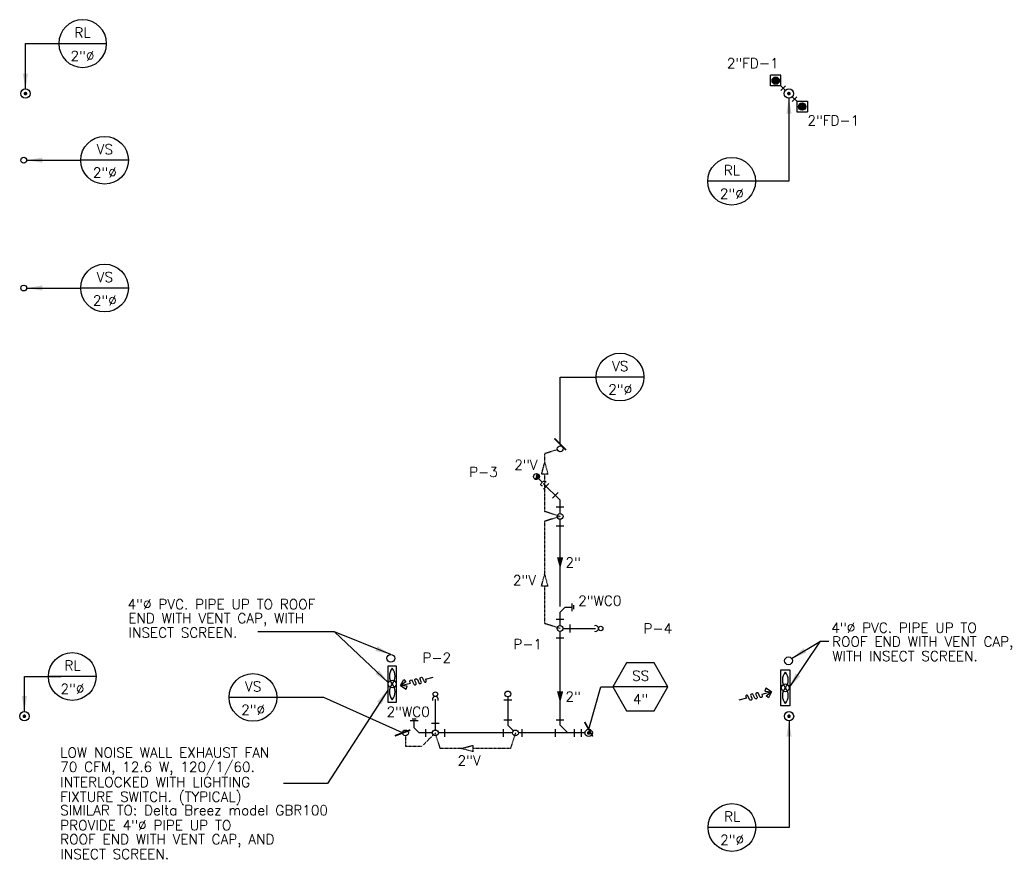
# Model space of a CAD drawing. Header units: inches. Extents: x -3803 to 26533, y -3756 to 2988.
# Tile 8 of 10: x 23988 to 24367, y 2450 to 2774. Entities that reach past the tile are written whole.
import ezdxf
from ezdxf.enums import TextEntityAlignment as Align

# ---------------------------------------------------------------- set-up
doc = ezdxf.new("R2010")
doc.units = ezdxf.units.IN
doc.header["$LTSCALE"] = 0.48
doc.header["$MEASUREMENT"] = 0
doc.linetypes.add('HIDDEN2', pattern=[0.1875, 0.125, -0.0625])
doc.layers.get('0').update_dxf_attribs({"linetype": 'CONTINUOUS'})
for name, color, linetype in [('AIR-FLOW', 8, 'CONTINUOUS'), ('ARNOTE', 4, 'CONTINUOUS'), ('EQUIP', 4, 'CONTINUOUS'), ('LA-MARCA', 7, 'CONTINUOUS'), ('M-PL-FT', 3, 'CONTINUOUS'), ('M-PL-SL', 6, 'CONTINUOUS'), ('M-PL-TXT', 3, 'CONTINUOUS'), ('M-PL-VL', 2, 'HIDDEN2'), ('TEXT', 2, 'CONTINUOUS')]:
    doc.layers.add(name, color=color, linetype=linetype)
doc.styles.add('100', font='SIMPLEX')
doc.styles.add('80', font='simplex.shx', dxfattribs={"height": 7.68})
doc.styles.add('DIM 1-200', font='arial.ttf', dxfattribs={"width": 0.75, "height": 0.3429})
doc.styles.add('PLAIN', font='arial.ttf', dxfattribs={"width": 0.85})
doc.styles.add('SIMPLEX', font='SIMPLEX')
doc.styles.add('Style 1-4 inch', font='arial.ttf', dxfattribs={"height": 3.75})
doc.dimstyles.new('Dim ARCH 1-4 INCH', dxfattribs={"dimscale": 40, "dimtxt": 3.75, "dimasz": 0.09375, "dimexe": 0.09375, "dimexo": 0.03125, "dimgap": 0.023438, "dimtad": 1, "dimdec": 0, "dimzin": 3, "dimdsep": 46, "dimlunit": 4, "dimtxsty": 'Style 1-4 inch', "dimblk": 'ARCHTICK', "dimcen": 0.0625, "dimdle": 0.09375, "dimclrd": 225, "dimclre": 225, "dimclrt": 256, "dimadec": 0, "dimazin": 0, "dimtfac": 1, "dimtdec": 0, "dimtofl": 0, "dimtmove": 1, "dimatfit": 3, "dimfxl": 1, "dimtolj": 1, "dimtzin": 0, "dimlwd": -1, "dimlwe": -1, "dimarcsym": 1})
doc.dimstyles.new('Flecha 5.12', dxfattribs={"dimtxt": 0.6096, "dimasz": 6, "dimexe": 0.16, "dimexo": 0.16, "dimgap": 0.0625, "dimtad": 1, "dimzin": 3, "dimdsep": 46, "dimtxsty": 'DIM 1-200', "dimcen": 3.84, "dimdle": 0.16, "dimclrd": 3, "dimclre": 256, "dimclrt": 256, "dimadec": 0, "dimazin": 0, "dimtfac": 1, "dimtofl": 0, "dimtmove": 0, "dimatfit": 3, "dimfxl": 1, "dimfrac": 2, "dimtolj": 1, "dimtzin": 1, "dimarcsym": 0})
doc.dimstyles.new('Ma24', dxfattribs={"dimscale": 48, "dimtxt": 0.09375, "dimasz": 0.09375, "dimexe": 0.0625, "dimexo": 0.0625, "dimgap": 0.046875, "dimtad": 1, "dimdec": 0, "dimzin": 3, "dimdsep": 46, "dimlunit": 4, "dimtxsty": 'PLAIN', "dimblk": 'ARCHTICK', "dimcen": 0.0625, "dimdle": 0.0625, "dimclrd": 4, "dimclre": 4, "dimclrt": 2, "dimaunit": 1, "dimadec": 0, "dimazin": 0, "dimtfac": 1, "dimtdec": 0, "dimtix": 1, "dimtmove": 2, "dimatfit": 3, "dimldrblk": 'ARCHTICK', "dimfxl": 1, "dimfrac": 2, "dimtolj": 1, "dimtzin": 0, "dimarcsym": 0})

# ---------------------------------------------------------------- blocks, each defined once
blk = doc.blocks.new('*X5')
at = {"color": 0}
for p, q in [((1488.34, 1526.88), (1489.7, 1526.88)), ((1488.34, 1526.84), (1489.74, 1526.84)), ((1488.34, 1526.81), (1489.78, 1526.81)), ((1488.34, 1526.78), (1489.84, 1526.78)), ((1488.34, 1526.75), (1489.89, 1526.75)), ((1488.34, 1526.72), (1489.94, 1526.72)), ((1488.34, 1526.69), (1489.98, 1526.69)), ((1488.35, 1526.97), (1489.6, 1526.97)), ((1488.35, 1526.94), (1489.63, 1526.94)), ((1488.35, 1526.91), (1489.66, 1526.91)), ((1488.35, 1526.66), (1490.01, 1526.66)), ((1488.35, 1526.62), (1490.04, 1526.62)), ((1488.35, 1526.59), (1490.07, 1526.59)), ((1488.36, 1527.03), (1489.55, 1527.03)), ((1488.36, 1527), (1489.58, 1527)), ((1488.36, 1526.56), (1490.1, 1526.56)), ((1488.36, 1526.53), (1490.12, 1526.53)), ((1488.37, 1527.09), (1489.51, 1527.09)), ((1488.37, 1527.06), (1489.53, 1527.06)), ((1488.37, 1526.5), (1490.14, 1526.5)), ((1488.37, 1526.47), (1490.16, 1526.47)), ((1488.38, 1527.12), (1489.5, 1527.12)), ((1488.38, 1526.44), (1490.18, 1526.44)), ((1488.39, 1527.16), (1489.48, 1527.16)), ((1488.39, 1526.41), (1490.2, 1526.41)), ((1488.4, 1527.19), (1489.47, 1527.19)), ((1488.4, 1526.38), (1490.21, 1526.38)), ((1488.41, 1527.22), (1489.45, 1527.22)), ((1488.41, 1526.34), (1490.23, 1526.34)), ((1488.41, 1526.31), (1490.24, 1526.31)), ((1488.42, 1527.25), (1489.44, 1527.25)), ((1488.43, 1527.28), (1489.43, 1527.28)), ((1488.43, 1526.28), (1490.25, 1526.28)), ((1488.44, 1527.31), (1489.42, 1527.31)), ((1488.44, 1526.25), (1490.26, 1526.25)), ((1488.45, 1527.34), (1489.41, 1527.34)), ((1488.45, 1526.22), (1490.27, 1526.22)), ((1488.46, 1527.38), (1489.41, 1527.38)), ((1488.46, 1526.19), (1490.27, 1526.19)), ((1488.48, 1527.41), (1489.4, 1527.41)), ((1488.48, 1526.16), (1490.28, 1526.16)), ((1488.49, 1527.44), (1489.4, 1527.44)), ((1488.49, 1526.12), (1490.28, 1526.12)), ((1488.51, 1527.47), (1489.4, 1527.47)), ((1488.51, 1526.09), (1490.28, 1526.09)), ((1488.52, 1526.06), (1490.29, 1526.06)), ((1488.53, 1527.5), (1489.39, 1527.5)), ((1488.54, 1527.53), (1489.39, 1527.53)), ((1488.54, 1526.03), (1490.29, 1526.03)), ((1488.56, 1527.56), (1489.4, 1527.56)), ((1488.56, 1526), (1490.29, 1526)), ((1488.58, 1527.59), (1489.4, 1527.59)), ((1488.58, 1525.97), (1490.28, 1525.97)), ((1488.6, 1527.62), (1489.4, 1527.62)), ((1488.6, 1525.94), (1490.28, 1525.94)), ((1488.62, 1527.66), (1489.4, 1527.66)), ((1488.62, 1525.91), (1490.28, 1525.91)), ((1488.64, 1525.88), (1490.27, 1525.88)), ((1488.65, 1527.69), (1489.41, 1527.69)), ((1488.67, 1527.72), (1489.42, 1527.72)), ((1488.67, 1525.84), (1490.27, 1525.84)), ((1488.69, 1525.81), (1490.26, 1525.81)), ((1488.7, 1527.75), (1489.42, 1527.75)), ((1488.72, 1527.78), (1489.43, 1527.78)), ((1488.72, 1525.78), (1490.25, 1525.78)), ((1488.75, 1527.81), (1489.44, 1527.81)), ((1488.75, 1525.75), (1490.24, 1525.75)), ((1488.78, 1527.84), (1489.45, 1527.84)), ((1488.78, 1525.72), (1490.23, 1525.72)), ((1488.82, 1527.88), (1489.47, 1527.88)), ((1488.85, 1527.91), (1489.48, 1527.91)), ((1488.89, 1527.94), (1489.5, 1527.94)), ((1488.93, 1527.97), (1489.52, 1527.97)), ((1488.97, 1528), (1489.54, 1528)), ((1489.02, 1528.03), (1489.56, 1528.03)), ((1489.06, 1528.06), (1489.58, 1528.06)), ((1489.12, 1528.09), (1489.61, 1528.09)), ((1489.18, 1528.12), (1489.64, 1528.12)), ((1489.25, 1528.16), (1489.67, 1528.16)), ((1489.33, 1528.19), (1489.71, 1528.19)), ((1489.42, 1528.22), (1489.75, 1528.22)), ((1489.55, 1528.25), (1489.79, 1528.25)), ((1488.81, 1525.69), (1490.22, 1525.69)), ((1488.85, 1525.66), (1490.2, 1525.66)), ((1488.88, 1525.62), (1490.19, 1525.62)), ((1488.92, 1525.59), (1490.17, 1525.59)), ((1488.96, 1525.56), (1490.15, 1525.56)), ((1489.01, 1525.53), (1490.13, 1525.53)), ((1489.06, 1525.5), (1490.1, 1525.5)), ((1489.11, 1525.47), (1490.08, 1525.47)), ((1489.17, 1525.44), (1490.05, 1525.44)), ((1489.24, 1525.41), (1490.02, 1525.41)), ((1489.31, 1525.38), (1489.98, 1525.38)), ((1489.4, 1525.34), (1489.94, 1525.34)), ((1489.52, 1525.31), (1489.9, 1525.31)), ((1489.75, 1525.28), (1489.85, 1525.28))]:
    blk.add_line(p, q, dxfattribs=at)
blk = doc.blocks.new('_ArchTick')
at = {"color": 0, "linetype": 'ByBlock', "const_width": 0.15}
blk.add_lwpolyline([(-0.5, -0.5), (0.5, 0.5)], dxfattribs=at)
blk = doc.blocks.new('SS')
at = {"layer": 'LA-MARCA', "color": 3}
blk.add_line((0.221, 0), (-0.221, 0), dxfattribs=at)
at = {"layer": 'LA-MARCA', "color": 2}
blk.add_lwpolyline([(0.221, 0), (0.1105, 0.1914), (-0.1105, 0.1914), (-0.221, 0), (-0.1105, -0.1914), (0.1105, -0.1914)], close=True, dxfattribs=at)
at = {"layer": 'LA-MARCA', "color": 4, "style": 'SIMPLEX'}
for p in [(0.0017, 0.0814), (0.0017, -0.0768)]:
    blk.add_attdef('REFERENCE', text='', height=0.08, dxfattribs=at).set_placement(p, align=Align.MIDDLE)
blk = doc.blocks.new('A$C62CB7B83')
at = {"layer": 'AIR-FLOW', "color": 2}
for points in [[(-17.89, -0.06), (-15.24, 2.95), (-14.2, 1.34), (-17.89, -0.06)], [(-17.89, -0.06), (-15.22, -3.05), (-14.19, -1.44), (-17.89, -0.06)]]:
    blk.add_lwpolyline(points, dxfattribs=at)
blk.add_lwpolyline([(-17.89, -0.06), (-11.84, -0.04), (-11.99, 0.8, -1), (-10.44, 1.08), (-10.04, -1.15, 1), (-8.48, -0.87), (-8.78, 0.81, -1), (-7.23, 1.09), (-6.83, -1.13, 1), (-5.28, -0.86), (-5.58, 0.82, -1), (-4.02, 1.1), (-3.61, -1.18, 1), (-2.2, -0.93), (-2.37, -0.01), (2.37, 0.01)], format="xyb", dxfattribs=at)
blk = doc.blocks.new('VS')
at = {"layer": 'LA-MARCA', "color": 3}
blk.add_line((0.1914, 0), (-0.1914, 0), dxfattribs=at)
at = {"layer": 'LA-MARCA', "color": 2}
blk.add_circle((0, 0), 0.1914, dxfattribs=at)
at = {"layer": 'LA-MARCA', "color": 4, "style": 'SIMPLEX'}
for p in [(0.0017, 0.0814), (0.0017, -0.0768)]:
    blk.add_attdef('REFERENCE', text='', height=0.08, dxfattribs=at).set_placement(p, align=Align.MIDDLE)
blk = doc.blocks.new('*X10')
at = {"color": 0}
for p, q in [((903.37, 2520.88), (905.91, 2523.41)), ((903.46, 2519.91), (906.88, 2523.32)), ((903.79, 2519.17), (907.61, 2523)), ((904.27, 2518.59), (908.19, 2522.51)), ((904.9, 2518.16), (908.62, 2521.88)), ((905.7, 2517.91), (908.88, 2521.08)), ((906.82, 2517.96), (908.83, 2519.97))]:
    blk.add_line(p, q, dxfattribs=at)

msp = doc.modelspace()

# ---------------------------------------------------------------- linework, layer by layer
at = {"layer": 'EQUIP', "color": 4}
for points in [[(24129.62, 2524.82), (24129.62, 2510.95), (24132.95, 2510.95), (24132.95, 2524.82), (24129.62, 2524.82), (24129.62, 2524.82)], [(24284.42, 2523.35), (24284.42, 2509.48), (24280.95, 2509.48), (24280.95, 2523.35), (24284.42, 2523.35), (24284.42, 2523.35)]]:
    msp.add_lwpolyline(points, dxfattribs=at)
for centre, start, end in [((24134.99, 2520.97), 140.291, 219.709), ((24127.71, 2520.97), 320.291, 39.709), ((24286.27, 2519.51), 140.291, 219.709), ((24278.98, 2519.51), 320.291, 39.709), ((24134.99, 2514.92), 140.291, 219.709), ((24127.71, 2514.92), 320.291, 39.709), ((24286.27, 2513.46), 140.291, 219.709), ((24278.98, 2513.46), 320.291, 39.709)]:
    msp.add_arc(centre, 4.74, start, end, dxfattribs=at)
at = {"layer": 'M-PL-FT'}
for p, q in [((24276.87, 2748.11), (24276.87, 2752.18)), ((24280.95, 2752.18), (24276.87, 2752.18)), ((24280.95, 2748.11), (24280.95, 2752.18)), ((24280.95, 2748.11), (24276.87, 2748.11)), ((24280.94, 2746.33), (24282.72, 2748.17)), ((24287.07, 2743.96), (24285.28, 2742.12)), ((24287.05, 2742.18), (24287.05, 2738.11)), ((24287.05, 2742.18), (24291.13, 2742.18)), ((24291.13, 2742.18), (24291.13, 2738.11)), ((24287.05, 2738.11), (24291.13, 2738.11)), ((24189.55, 2592.96), (24191.67, 2595.08)), ((24189.55, 2592.96), (24191.67, 2595.08)), ((24193.04, 2589.46), (24195.16, 2591.59)), ((24193.04, 2589.46), (24195.16, 2591.59)), ((24194.45, 2586.07), (24197.45, 2586.07)), ((24194.45, 2586.07), (24197.45, 2586.07)), ((24194.45, 2578.8), (24197.45, 2578.8)), ((24200.57, 2545.95), (24200.57, 2548.95)), ((24200.57, 2545.95), (24200.57, 2548.95)), ((24201.24, 2546.73), (24201.24, 2548.23)), ((24194.45, 2542.94), (24197.45, 2542.94)), ((24194.45, 2542.94), (24197.45, 2542.94)), ((24199.68, 2540.81), (24199.68, 2537.81)), ((24194.45, 2535.67), (24197.45, 2535.67)), ((24174.34, 2511.88), (24177.34, 2511.88)), ((24141.3, 2503.73), (24138.3, 2503.73)), ((24141.3, 2503.73), (24138.3, 2503.73)), ((24140.51, 2504.4), (24139.01, 2504.4)), ((24146.44, 2502.84), (24149.44, 2502.84)), ((24174.34, 2504.13), (24177.34, 2504.13)), ((24194.45, 2504.13), (24197.45, 2504.13)), ((24144.31, 2497.61), (24144.31, 2500.61)), ((24144.31, 2497.61), (24144.31, 2500.61)), ((24151.57, 2497.61), (24151.57, 2500.61)), ((24151.57, 2497.61), (24151.57, 2500.61)), ((24174.11, 2497.61), (24174.11, 2500.61)), ((24181.37, 2497.61), (24181.37, 2500.61)), ((24194.22, 2497.61), (24194.22, 2500.61)), ((24201.48, 2497.61), (24201.48, 2500.61)), ((24204.15, 2497.61), (24204.15, 2500.61))]:
    msp.add_line(p, q, dxfattribs=at)
msp.add_lwpolyline([(24189.19, 2594.26, -0.092128), (24188.89, 2594.25, -0.160064), (24188.68, 2594.35, -0.160064), (24188.58, 2594.56, -0.106314), (24188.6, 2594.9, -0.070973), (24188.75, 2595.24, -0.057274), (24189.03, 2595.6, -0.057274), (24189.39, 2595.88, -0.070973), (24189.72, 2596.03, -0.106314), (24190.07, 2596.05, -0.160064), (24190.27, 2595.94, -0.160064), (24190.38, 2595.74, -0.092128), (24190.37, 2595.44)], format="xyb", dxfattribs=at)
for centre, radius in [((24278.91, 2750.14), 1.41), ((24289.09, 2740.15), 1.41), ((24211.58, 2539.31), 0.844), ((24211.58, 2539.31), 0.844), ((24147.94, 2514.03), 0.844), ((24147.94, 2514.03), 0.844)]:
    msp.add_circle(centre, radius, dxfattribs=at)
at = {"layer": 'M-PL-FT', "linetype": 'Continuous'}
for centre in [(23989.54, 2719.51), (23989.54, 2670.32), (24196, 2608.47), (24186.85, 2597.78), (24195.95, 2582.44), (24195.95, 2539.31), (24175.84, 2514.11), (24136.44, 2499.11), (24147.94, 2499.11), (24178.76, 2499.11)]:
    msp.add_circle(centre, 1.12, dxfattribs=at)
at = {"layer": 'M-PL-FT', "color": 6, "linetype": 'Continuous'}
for centre in [(24130.8, 2527.82), (24283.84, 2526.87), (24131.35, 2517.95), (24282.63, 2516.48)]:
    msp.add_circle(centre, 1.5, dxfattribs=at)
at = {"layer": 'M-PL-FT'}
for centre, radius, start, end in [((24186.23, 2597.6), 0.64, 253.4906, 16.5094), ((24187.46, 2597.96), 0.64, 73.4906, 196.5094), ((24209.61, 2539.31), 1.12, 247.8741, 112.1259), ((24147.94, 2512.06), 1.12, 337.8741, 202.1259)]:
    msp.add_arc(centre, radius, start, end, dxfattribs=at)
at = {"layer": 'M-PL-SL', "color": 4}
for p, q in [((24280.95, 2748.11), (24282.71, 2746.39)), ((24287.05, 2742.18), (24285.29, 2743.9))]:
    msp.add_line(p, q, dxfattribs=at)
at = {"layer": 'M-PL-SL'}
for p, q in [((24187.64, 2596.98), (24189.03, 2595.6)), ((24189.48, 2595.15), (24195.95, 2588.68)), ((24195.95, 2583.56), (24195.95, 2588.68)), ((24195.95, 2547.74), (24195.95, 2581.31)), ((24197.9, 2547.45), (24195.95, 2545.55)), ((24197.9, 2547.45), (24200.57, 2547.45)), ((24195.95, 2540.43), (24195.95, 2545.55)), ((24197.07, 2539.31), (24209.61, 2539.31)), ((24195.95, 2502.11), (24195.95, 2538.18)), ((24175.84, 2512.98), (24175.84, 2502.11)), ((24147.94, 2500.23), (24147.94, 2512.06)), ((24139.8, 2501.06), (24139.8, 2503.73)), ((24139.8, 2501.06), (24141.69, 2499.11)), ((24175.84, 2502.11), (24177.98, 2499.91)), ((24195.95, 2502.11), (24198.87, 2499.11)), ((24146.81, 2499.11), (24141.69, 2499.11)), ((24177.64, 2499.11), (24149.06, 2499.11)), ((24205.54, 2499.11), (24179.89, 2499.11))]:
    msp.add_line(p, q, dxfattribs=at)
at = {"layer": 'M-PL-SL', "color": 4}
for points in [[(23989.85, 2745.15, 0.703, 0.703, 1), (23990.56, 2745.15, 0.703, 0.703, 1)], [(24284.35, 2745.15, 0.703, 0.703, -1), (24283.65, 2745.15, 0.703, 0.703, -1)], [(23989.44, 2505.53, 0.703, 0.703, 1), (23990.14, 2505.53, 0.703, 0.703, 1)], [(24284.39, 2505.53, 0.703, 0.703, -1), (24283.68, 2505.53, 0.703, 0.703, -1)]]:
    msp.add_lwpolyline(points, format="xyseb", close=True, dxfattribs=at)
at = {"layer": 'M-PL-SL'}
msp.add_lwpolyline([(24206.6, 2499.11, 0.703, 0.703, 1), (24207.3, 2499.11, 0.703, 0.703, 1)], format="xyseb", close=True, dxfattribs=at)
at = {"layer": 'M-PL-SL', "color": 4}
for centre in [(23990.21, 2745.15), (24284, 2745.15), (23989.79, 2505.53), (24284.04, 2505.53)]:
    msp.add_circle(centre, 1.8, dxfattribs=at)
at = {"layer": 'M-PL-SL'}
msp.add_circle((24206.95, 2499.11), 1.41, dxfattribs=at)
for points in [[(24195.95, 2562.22), (24194.74, 2566.72), (24197.15, 2566.72)], [(24195.95, 2510.63), (24194.74, 2515.13), (24197.15, 2515.13)]]:
    msp.add_solid(points, dxfattribs=at)
at = {"layer": 'M-PL-VL'}
for p, q in [((24194.93, 2608.13), (24190.05, 2606.58)), ((24190.05, 2603.24), (24190.05, 2606.58)), ((24190.05, 2584.32), (24190.05, 2598.74)), ((24195.95, 2582.44), (24190.05, 2584.32)), ((24195.95, 2582.44), (24190, 2580.54)), ((24190, 2580.54), (24190, 2560.15)), ((24190, 2555.65), (24190, 2541.2)), ((24195.95, 2539.31), (24190, 2541.2)), ((24136.44, 2497.98), (24136.44, 2493.98)), ((24136.44, 2493.98), (24142.84, 2493.98))]:
    msp.add_line(p, q, dxfattribs=at)
for points in [[(24190.05, 2603.24), (24191.26, 2598.74), (24188.85, 2598.74), (24190.05, 2603.24)], [(24190, 2560.15), (24191.2, 2555.65), (24188.79, 2555.65), (24190, 2560.15)], [(24157.92, 2493.11), (24149.85, 2493.11), (24147.91, 2499.19), (24142.84, 2493.98)], [(24178.76, 2499.11), (24176.85, 2493.11), (24162.42, 2493.11)], [(24157.92, 2493.11), (24162.42, 2494.31), (24162.42, 2491.9), (24157.92, 2493.11)]]:
    msp.add_lwpolyline(points, dxfattribs=at)

# ---------------------------------------------------------------- block references
at = {"xscale": 0.6407743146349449, "yscale": 0.6407743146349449, "zscale": 0.6407743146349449}
for p, rotation in [((24145.69, 2520.15, -86.02), 13.86801010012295), ((24266.17, 2512.08, -86.02), 193.8680101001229)]:
    msp.add_blockref('A$C62CB7B83', p, dxfattribs=dict(at, rotation=rotation))
at = {"layer": 'ARNOTE'}
ref = msp.add_blockref('VS', (24012.23, 2764.4), dxfattribs=dict(at, xscale=-48, yscale=48, zscale=48))
ref.add_attrib('REFERENCE', 'RL', dxfattribs={"layer": 'LA-MARCA', "color": 4, "height": 3.84, "style": 'SIMPLEX'}).set_placement((24012.15, 2768.62), align=Align.MIDDLE)
ref.add_attrib('REFERENCE', '2"%%C', dxfattribs={"layer": 'LA-MARCA', "color": 4, "height": 3.84, "style": 'SIMPLEX'}).set_placement((24012.15, 2759.62), align=Align.MIDDLE)
ref = msp.add_blockref('VS', (24020.67, 2719.51), dxfattribs=dict(at, xscale=48, yscale=48, zscale=48))
ref.add_attrib('REFERENCE', 'VS', dxfattribs={"layer": 'LA-MARCA', "color": 4, "height": 3.84, "style": 'SIMPLEX'}).set_placement((24020.76, 2723.73), align=Align.MIDDLE)
ref.add_attrib('REFERENCE', '2"%%C', dxfattribs={"layer": 'LA-MARCA', "color": 4, "height": 3.84, "style": 'SIMPLEX'}).set_placement((24020.76, 2714.73), align=Align.MIDDLE)
ref = msp.add_blockref('VS', (24261.97, 2711.41), dxfattribs=dict(at, xscale=48, yscale=48, zscale=48))
ref.add_attrib('REFERENCE', 'RL', dxfattribs={"layer": 'LA-MARCA', "color": 4, "height": 3.84, "style": 'SIMPLEX'}).set_placement((24262.05, 2715.63), align=Align.MIDDLE)
ref.add_attrib('REFERENCE', '2"%%C', dxfattribs={"layer": 'LA-MARCA', "color": 4, "height": 3.84, "style": 'SIMPLEX'}).set_placement((24262.05, 2706.63), align=Align.MIDDLE)
ref = msp.add_blockref('VS', (24020.67, 2670.32), dxfattribs=dict(at, xscale=48, yscale=48, zscale=48))
ref.add_attrib('REFERENCE', 'VS', dxfattribs={"layer": 'LA-MARCA', "color": 4, "height": 3.84, "style": 'SIMPLEX'}).set_placement((24020.76, 2674.53), align=Align.MIDDLE)
ref.add_attrib('REFERENCE', '2"%%C', dxfattribs={"layer": 'LA-MARCA', "color": 4, "height": 3.84, "style": 'SIMPLEX'}).set_placement((24020.76, 2665.54), align=Align.MIDDLE)
ref = msp.add_blockref('VS', (24219.01, 2636.07), dxfattribs=dict(at, xscale=48, yscale=48, zscale=48))
ref.add_attrib('REFERENCE', 'VS', dxfattribs={"layer": 'LA-MARCA', "color": 4, "height": 3.84, "style": 'SIMPLEX'}).set_placement((24219.09, 2640.29), align=Align.MIDDLE)
ref.add_attrib('REFERENCE', '2"%%C', dxfattribs={"layer": 'LA-MARCA', "color": 4, "height": 3.84, "style": 'SIMPLEX'}).set_placement((24219.09, 2631.29), align=Align.MIDDLE)
ref = msp.add_blockref('VS', (24008.21, 2520.82), dxfattribs=dict(at, xscale=48, yscale=48, zscale=48))
ref.add_attrib('REFERENCE', 'RL', dxfattribs={"layer": 'LA-MARCA', "color": 4, "height": 3.84, "style": 'SIMPLEX'}).set_placement((24008.29, 2525.04), align=Align.MIDDLE)
ref.add_attrib('REFERENCE', '2"%%C', dxfattribs={"layer": 'LA-MARCA', "color": 4, "height": 3.84, "style": 'SIMPLEX'}).set_placement((24008.29, 2516.04), align=Align.MIDDLE)
ref = msp.add_blockref('SS', (24226.85, 2516.86), dxfattribs=dict(at, xscale=48, yscale=48, zscale=48))
ref.add_attrib('REFERENCE', 'SS', dxfattribs={"layer": 'LA-MARCA', "color": 4, "height": 3.84, "style": 'SIMPLEX'}).set_placement((24226.94, 2521.13), align=Align.MIDDLE)
ref.add_attrib('REFERENCE', '4"', dxfattribs={"layer": 'LA-MARCA', "color": 4, "height": 3.84, "style": 'SIMPLEX'}).set_placement((24226.94, 2512.06), align=Align.MIDDLE)
ref = msp.add_blockref('VS', (24077.76, 2512.78), dxfattribs=dict(at, xscale=48, yscale=48, zscale=48))
ref.add_attrib('REFERENCE', 'VS', dxfattribs={"layer": 'LA-MARCA', "color": 4, "height": 3.84, "style": 'SIMPLEX'}).set_placement((24077.84, 2517), align=Align.MIDDLE)
ref.add_attrib('REFERENCE', '2"%%C', dxfattribs={"layer": 'LA-MARCA', "color": 4, "height": 3.84, "style": 'SIMPLEX'}).set_placement((24077.84, 2508), align=Align.MIDDLE)
ref = msp.add_blockref('VS', (24262.07, 2462.73), dxfattribs=dict(at, xscale=48, yscale=48, zscale=48))
ref.add_attrib('REFERENCE', 'RL', dxfattribs={"layer": 'LA-MARCA', "color": 4, "height": 3.84, "style": 'SIMPLEX'}).set_placement((24262.15, 2466.94), align=Align.MIDDLE)
ref.add_attrib('REFERENCE', '2"%%C', dxfattribs={"layer": 'LA-MARCA', "color": 4, "height": 3.84, "style": 'SIMPLEX'}).set_placement((24262.15, 2457.95), align=Align.MIDDLE)
at = {"layer": 'M-PL-FT', "color": 8}
for name, p, xscale, yscale, zscale, rotation in [('*X10', (23819.74, 4027.43), -0.5067309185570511, 0.5067309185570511, 0.5067309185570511, 180), ('*X5', (25786.65, 2617.37), 0.7499999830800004, 0.7499999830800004, 0.7499999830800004, 134.9999999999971)]:
    msp.add_blockref(name, p, dxfattribs=dict(at, xscale=xscale, yscale=yscale, zscale=zscale, rotation=rotation))
at = {"layer": 'M-PL-FT', "color": 8, "xscale": -0.5067309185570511, "yscale": 0.5067309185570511, "zscale": 0.5067309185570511}
msp.add_blockref('*X10', (24748.26, 1462.86), dxfattribs=at)

# ---------------------------------------------------------------- texts
at = {"layer": 'M-PL-TXT'}
for s, style, p in [('2"FD-1', '80', (24260.12, 2754.91)), ('2"FD-1', '80', (24291.13, 2732.89)), ('2"V', '80', (24178.35, 2600.39)), ('P-3', '80', (24160.96, 2597.61)), ('2"', '80', (24198, 2562.74)), ('2"V', '80', (24177.79, 2555.95)), ('4"%%C PVC. PIPE UP TO ROOF', '80', (24029.51, 2546.7)), ('2"WC0', '80', (24202.93, 2548.06)), ('END WITH VENT CAP, WITH', '80', (24029.79, 2541.35)), ('INSECT SCREEN.', '80', (24029.89, 2535.79)), ('P-4', '80', (24228.07, 2537.37)), ('4"%%C PVC. PIPE UP TO ', '80', (24300.34, 2537.67)), ('P-1', '80', (24177.97, 2531.36)), ('ROOF END WITH VENT CAP, ', '80', (24300.61, 2532.32)), ('P-2', '80', (24142.98, 2526.13)), ('WITH INSECT SCREEN.', '80', (24300.72, 2526.76)), ('2"', '80', (24198, 2511.15)), ('2"WC0', '80', (24129.19, 2505.32)), ('LOW NOISE WALL EXHAUST FAN', '100', (24003.59, 2489.63)), ('2"V', '80', (24156.48, 2486.56)), ('70 CFM, 12.6 W, 120/1/60. ', '100', (24003.59, 2484.13)), ('INTERLOCKED WITH LIGHTING', '100', (24003.59, 2478.26)), ('FIXTURE SWITCH. (TYPICAL)', '100', (24003.59, 2472.63)), ('SIMILAR TO: Delta Breez model GBR100', '100', (24003.59, 2467.46)), ('PROVIDE 4"%%C PIPE UP TO', '100', (24003.59, 2461.65)), ('ROOF END WITH VENT CAP, AND', '100', (24003.59, 2456.27)), ('INSECT SCREEN.', '100', (24003.67, 2450.55))]:
    msp.add_text(s, height=3.84, dxfattribs=dict(at, style=style)).set_placement(p)

# ---------------------------------------------------------------- leaders
for points, dimstyle, override in [([(23990.21, 2746.88), (23990.21, 2764.4), (24008.1, 2764.4)], 'Dim ARCH 1-4 INCH', {"dimscale": 1, "dimasz": 6, "dimtad": 0, "dimclrd": 256}), ([(24284, 2743.41), (24284, 2711.41), (24266.1, 2711.41)], 'Dim ARCH 1-4 INCH', {"dimscale": 1, "dimasz": 6, "dimtad": 0, "dimclrd": 256}), ([(23990.67, 2719.51), (24011.49, 2719.51)], 'Dim ARCH 1-4 INCH', {"dimscale": 1, "dimasz": 6, "dimtad": 0, "dimclrd": 256}), ([(23990.67, 2670.32), (24011.49, 2670.32)], 'Dim ARCH 1-4 INCH', {"dimscale": 1, "dimasz": 6, "dimtad": 0, "dimclrd": 256}), ([(24196, 2610.19), (24196, 2636.07), (24209.82, 2636.07)], 'Ma24', {"dimtad": 0, "dimclrd": 256, "dimfxl": 3}), ([(24284.13, 2516.48), (24296.15, 2534.42), (24299.36, 2534.42)], 'Dim ARCH 1-4 INCH', {"dimscale": 1, "dimasz": 6, "dimtad": 0, "dimclrd": 256}), ([(24285.06, 2527.75), (24296.15, 2534.42), (24299.36, 2534.42)], 'Dim ARCH 1-4 INCH', {"dimscale": 1, "dimasz": 6, "dimtad": 0, "dimclrd": 256}), ([(23989.79, 2507.32), (23989.79, 2520.82), (24003.81, 2520.82)], 'Dim ARCH 1-4 INCH', {"dimscale": 1, "dimasz": 6, "dimtad": 0, "dimclrd": 256}), ([(24206.95, 2500.52), (24211.6, 2516.86), (24216.24, 2516.86)], 'Ma24', {"dimtad": 0, "dimclrd": 256, "dimfxl": 3}), ([(24135.31, 2499.11), (24105.02, 2512.78), (24086.94, 2512.78)], 'Ma24', {"dimgap": 0.046875, "dimtad": 0, "dimclrd": 256, "dimfxl": 3}), ([(24284.04, 2503.73), (24284.04, 2462.73), (24270.01, 2462.73)], 'Dim ARCH 1-4 INCH', {"dimscale": 1, "dimasz": 6, "dimtad": 0, "dimclrd": 256})]:
    msp.add_leader(points, dimstyle=dimstyle, override=override, dxfattribs=at)
at = {"layer": 'TEXT', "linetype": 'ByBlock'}
for points in [[(24130.8, 2529.32), (24109.14, 2538.08), (24079.68, 2538.08)], [(24129.93, 2518.42), (24109.14, 2538.08), (24079.68, 2538.08)], [(24129.62, 2515.61), (24106.39, 2479.64), (24089.55, 2479.64)]]:
    msp.add_leader(points, dimstyle='Flecha 5.12', dxfattribs=at)

doc.saveas('drawing.dxf')
